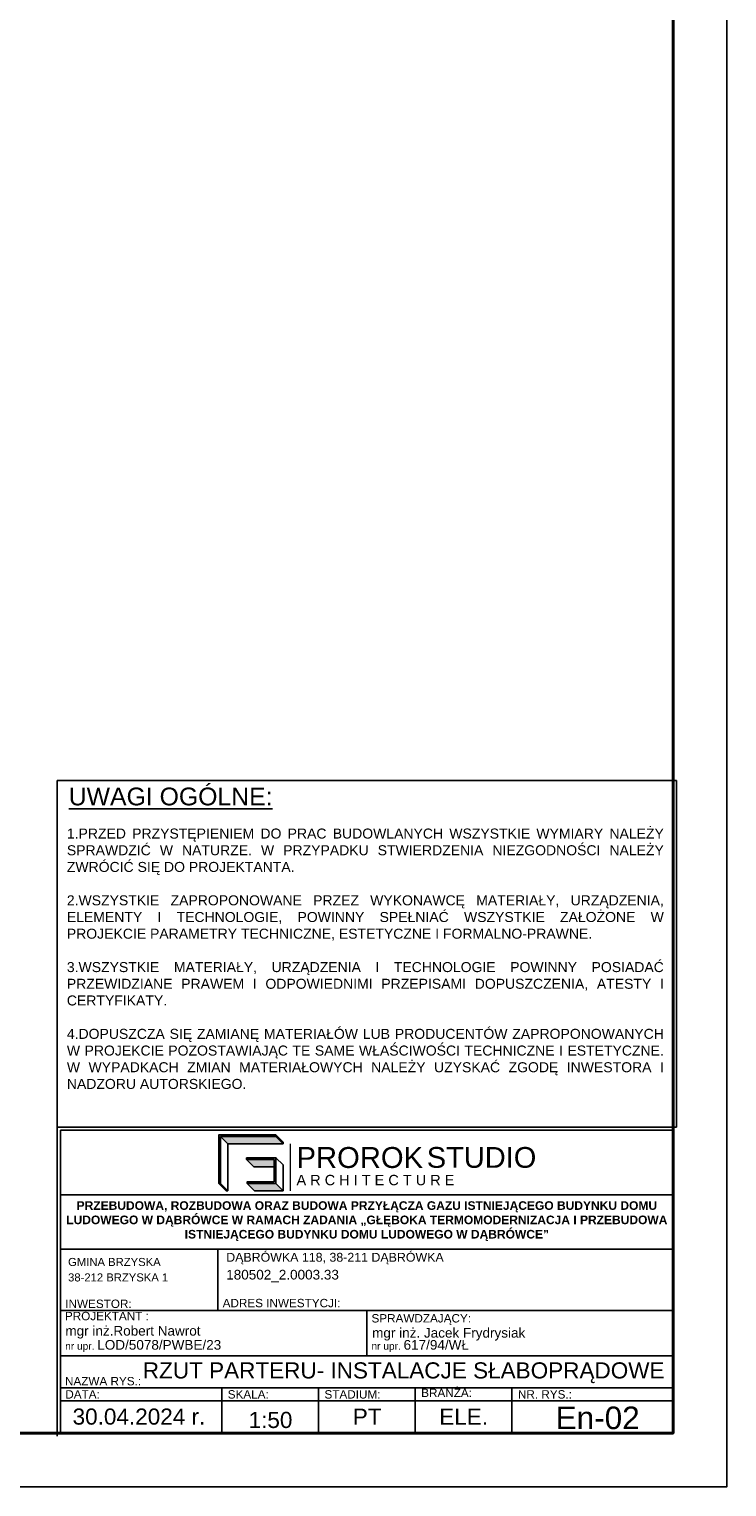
# Model space of a CAD drawing. Header units: millimetres. Extents: x 22250 to 51280, y -5012 to 7692.
# Tile 142 of 183: x 47385 to 48034, y 1586 to 2942. Entities that reach past the tile are written whole.
import ezdxf

# ---------------------------------------------------------------- set-up
doc = ezdxf.new("R2010")
doc.units = ezdxf.units.MM
doc.layers.add('-RAMKI', color=250, linetype='Continuous')
doc.styles.add('CGothic', font='GOTHIC.TTF')
doc.styles.add('romans', font='romans.shx')
doc.styles.get("Standard").update_dxf_attribs({"font": 'arial.ttf'})

# ---------------------------------------------------------------- blocks, each defined once
blk = doc.blocks.new('*U968')
for p, q in [((-1, 5.26), (-1, 1)), ((-1, 3), (-1, 4))]:
    blk.add_line(p, q)
blk.add_lwpolyline([(-71, 0), (0, 0), (0, 42), (-71, 42)], close=True)
at = {"lineweight": 40}
blk.add_lwpolyline([(-68, 1), (-1, 1), (-1, 41), (-68, 41)], close=True, dxfattribs=at)
blk = doc.blocks.new('LOGO_PROROK')
h = blk.add_hatch(color=256)
h.dxf.hatch_style = 1
h.paths.add_polyline_path([(302, 572), (302, 588), (35, 588), (35, 121), (52, 121), (52, 572)])
h = blk.add_hatch(color=117)
h.dxf.hatch_style = 1
h.paths.add_polyline_path([(52, 572), (122, 502), (388, 502), (318, 572)])
h = blk.add_hatch(color=256)
h.dxf.hatch_style = 1
h.paths.add_polyline_path([(302, 588), (302, 572), (318, 572), (585, 572), (585, 588)])
h.paths.add_polyline_path([(585, 121), (585, 369), (302, 369), (302, 352), (568, 352), (568, 137), (310, 137), (310, 121)])
h = blk.add_hatch(color=117)
h.dxf.hatch_style = 1
h.paths.add_polyline_path([(318, 572), (388, 502), (655, 502), (585, 572)])
h = blk.add_hatch(color=256)
h.dxf.hatch_style = 1
h.paths.add_polyline_path([(585, 588), (585, 572), (655, 502), (655, 518)])
h = blk.add_hatch(color=117)
h.dxf.hatch_style = 1
h.paths.add_polyline_path([(568, 352), (302, 352), (372, 282), (568, 282)])
h = blk.add_hatch(color=117)
h.dxf.hatch_style = 1
h.paths.add_polyline_path([(52, 121), (35, 121), (105, 51), (122, 51)])
h = blk.add_hatch(color=117)
h.dxf.hatch_style = 1
h.paths.add_polyline_path([(655, 51), (585, 121), (310, 121), (380, 51)])
for p, q in [((52, 572), (122, 502)), ((302, 572), (302, 588)), ((585, 588), (655, 518)), ((585, 572), (655, 502)), ((122, 502), (388, 502)), ((122, 502), (122, 51)), ((388, 502), (655, 502)), ((655, 502), (655, 518)), ((302, 369), (302, 352)), ((459, 369), (302, 369)), ((302, 352), (372, 282)), ((459, 352), (302, 352)), ((372, 282), (568, 282)), ((585, 369), (655, 299)), ((655, 51), (655, 299)), ((35, 121), (105, 51)), ((52, 121), (122, 51)), ((122, 51), (105, 51)), ((310, 121), (380, 51)), ((380, 51), (655, 51)), ((585, 121), (655, 51))]:
    blk.add_line(p, q)
at = {"lineweight": 20}
blk.add_line((724, 502), (724, 51), dxfattribs=at)
for points in [[(318, 572), (302, 572), (302, 572), (52, 572), (52, 121), (35, 121), (35, 588), (585, 588), (585, 572), (318, 572)], [(568, 352), (459, 352), (459, 369), (585, 369), (585, 121), (310, 121), (310, 137), (568, 137)]]:
    blk.add_lwpolyline(points, close=True)
at = {"insert": (784, 472), "char_height": 201.4, "attachment_point": 1}
blk.add_mtext_dynamic_manual_height_columns('PROROK', width=3506.2, gutter_width=10.9, heights=[0], dxfattribs=at)
at = {"color": 117, "insert": (2039, 472), "char_height": 200, "attachment_point": 1}
blk.add_mtext_dynamic_manual_height_columns('STUDIO', width=3506.2, gutter_width=10.9, heights=[0], dxfattribs=at)
at = {"lineweight": 20, "insert": (784, 204), "char_height": 100, "attachment_point": 1}
blk.add_mtext_dynamic_manual_height_columns('A R C H I T E C T U R E', width=3506.2, gutter_width=10.9, heights=[0], dxfattribs=at)
blk = doc.blocks.new('RAMKA1')
for p, q in [((598.49, 580.51), (693.49, 580.51)), ((598.49, 572.05), (693.49, 572.05)), ((622.87, 562.55), (622.87, 572.05)), ((598.49, 562.55), (693.49, 562.55)), ((645.99, 562.55), (645.99, 555.55)), ((598.49, 555.55), (693.49, 555.55)), ((598.49, 550.55), (693.49, 550.55)), ((623.49, 550.55), (623.49, 543.55)), ((638.49, 550.55), (638.49, 543.55)), ((653.49, 550.55), (653.49, 543.55)), ((668.49, 550.55), (668.49, 543.55)), ((598.49, 548.55), (693.49, 548.55))]:
    blk.add_line(p, q)
for points in [[(597.99, 591.01), (693.99, 591.01), (693.99, 644.74), (597.99, 644.74)], [(598.49, 543.55), (598.49, 590.51), (693.49, 590.51), (693.49, 543.55)]]:
    blk.add_lwpolyline(points, close=True)
blk.add_lwpolyline([(597.99, 543.05), (597.99, 591.01), (693.99, 591.01)])
at = {"xscale": 0.01609849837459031, "yscale": 0.01609849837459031, "zscale": 0.01609849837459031}
blk.add_blockref('LOGO_PROROK', (622.46, 580.31), dxfattribs=at)
at = {"layer": '-RAMKI', "attachment_point": 1}
for s, insert, char_height, width, style in [('{\\fArial|b0|i0|c0|p34;\\LUWAGI OGÓLNE:}', (599.76, 643.65), 2.7519, 86.4064, 'CGothic'), ('\\pxqj;{\\fArial|b0|i0|c238|p34;\\W1;1.PRZED PRZYSTĘPIENIEM DO PRAC BUDOWLANYCH WSZYSTKIE WYMIARY NALEŻY SPRAWDZIĆ W NATURZE. W PRZYPADKU STWIERDZENIA NIEZGODNOŚCI NALEŻY ZWRÓCIĆ SIĘ DO PROJEKTANTA.\\P\\P2.WSZYSTKIE ZAPROPONOWANE PRZEZ WYKONAWCĘ MATERIAŁY, URZĄDZENIA, ELEMENTY I TECHNOLOGIE, POWINNY SPEŁNIAĆ WSZYSTKIE ZAŁOŻONE W PROJEKCIE PARAMETRY TECHNICZNE, ESTETYCZNE I FORMALNO-PRAWNE.\\P\\P3.WSZYSTKIE MATERIAŁY, URZĄDZENIA I TECHNOLOGIE POWINNY POSIADAĆ PRZEWIDZIANE PRAWEM I ODPOWIEDNIMI PRZEPISAMI DOPUSZCZENIA, ATESTY I CERTYFIKATY.\\P\\P4.DOPUSZCZA SIĘ ZAMIANĘ MATERIAŁÓW LUB PRODUCENTÓW ZAPROPONOWANYCH W PROJEKCIE POZOSTAWIAJĄC TE SAME WŁAŚCIWOŚCI TECHNICZNE I ESTETYCZNE. W WYPADKACH ZMIAN MATERIAŁOWYCH NALEŻY UZYSKAĆ ZGODĘ INWESTORA I NADZORU AUTORSKIEGO.}', (599.47, 637.3), 1.55283, 92.3017, 'romans')]:
    blk.add_mtext(s, dxfattribs=dict(at, insert=insert, char_height=char_height, width=width, style=style))
for s, width, heights, insert, char_height, attachment_point in [('\\pxsm1;{\\fArial|b1|i0|c238|p34;PRZEBUDOWA, ROZBUDOWA ORAZ BUDOWA PRZYŁĄCZA GAZU ISTNIEJĄCEGO BUDYNKU DOMU LUDOWEGO W DĄBRÓWCE W RAMACH ZADANIA „GŁĘBOKA TERMOMODERNIZACJA I PRZEBUDOWA ISTNIEJĄCEGO BUDYNKU DOMU LUDOWEGO W DĄBRÓWCE”}', 95, [24.29], (645.99, 579.5), 1.33333, 2), ('\\pxa0.25,sm1.15;{\\H0.91667x;DĄBRÓWKA 118, 38-211 DĄBRÓWKA}\\P\\pa0,s*;180502_2.0003.33', 68.3598, [0], (624.18, 571.5), 1.5, 1), ('\\pxa0.25,sm1.15;{\\H0.83333x;GMINA BRZYSKA\\P\\pa0,s*;38-212 BRZYSKA 1}', 46.9954, [0], (599.66, 570.71), 1.5, 1), ('INWESTOR:', 28.4215, [0], (599.23, 564.25), 1.3, 1), ('ADRES INWESTYCJI:', 28.4215, [0], (623.63, 564.36), 1.3, 1), ('PROJEKTANT :', 28.4215, [0], (599.17, 562.35), 1.3, 1), ('SPRAWDZAJĄCY:', 28.4215, [0], (646.71, 562), 1.3, 1), ('mgr inż.Robert Nawrot', 32.615, [0], (599.24, 560.16), 1.5, 1), ('mgr inż. Jacek Frydrysiak', 28.4215, [0], (646.81, 559.85), 1.5, 1), ('\\pxa0.58333,sm1.15;{\\H0.75x;nr upr. }LOD/5078/PWBE/23', 47.9358, [0], (599.21, 557.98), 1.5, 1), ('\\pxa0.58333,sm1.15;{\\H0.75x;nr upr. }617/94/WŁ', 47.9358, [0], (646.71, 557.98), 1.5, 1), ('NAZWA RYS.:', 28.4215, [0], (599.18, 552.25), 1.3, 1), ('DATA:', 28.4215, [0], (599.23, 550.2), 1.3, 1), ('SKALA:', 28.4215, [0], (624.42, 550.2), 1.3, 1), ('STADIUM:', 28.4215, [0], (639.42, 550.2), 1.3, 1), ('BRANŻA:', 28.4215, [0], (654.42, 550.44), 1.3, 1), ('NR. RYS.:', 28.4215, [0], (669.42, 550.2), 1.3, 1), ('30.04.2024 r.', 28.4215, [0], (610.65, 546.09), 2.5, 5), ('PT', 28.4215, [0], (646.04, 546.09), 2.5, 5), ('\\pxqc;ELE.', 15, [5], (661, 546.1), 2.5, 5)]:
    blk.add_mtext_dynamic_manual_height_columns(s, width=width, gutter_width=12.5, heights=heights, dxfattribs=dict(insert=insert, char_height=char_height, attachment_point=attachment_point))

msp = doc.modelspace()

# ---------------------------------------------------------------- block references
for name, p, xscale, yscale, zscale in [('*U968', (48034.4, 1585.8), 50, 50, 50), ('RAMKA1', (43823.5, -1625.5), 6, 6, 6)]:
    msp.add_blockref(name, p, dxfattribs=dict(xscale=xscale, yscale=yscale, zscale=zscale))

# ---------------------------------------------------------------- texts
at = {"attachment_point": 5}
for s, width, heights, insert, char_height in [('\\pxqc;RZUT PARTERU- INSTALACJE SŁABOPRĄDOWE', 570, [7], (47733.7, 1691.9), 15), ('1:50', 170.529, [0], (47609.8, 1647.9), 15), ('En-02', 170.529, [0], (47914.2, 1649.8), 21)]:
    msp.add_mtext_dynamic_manual_height_columns(s, width=width, gutter_width=75, heights=heights, dxfattribs=dict(at, insert=insert, char_height=char_height))

doc.saveas('drawing.dxf')
